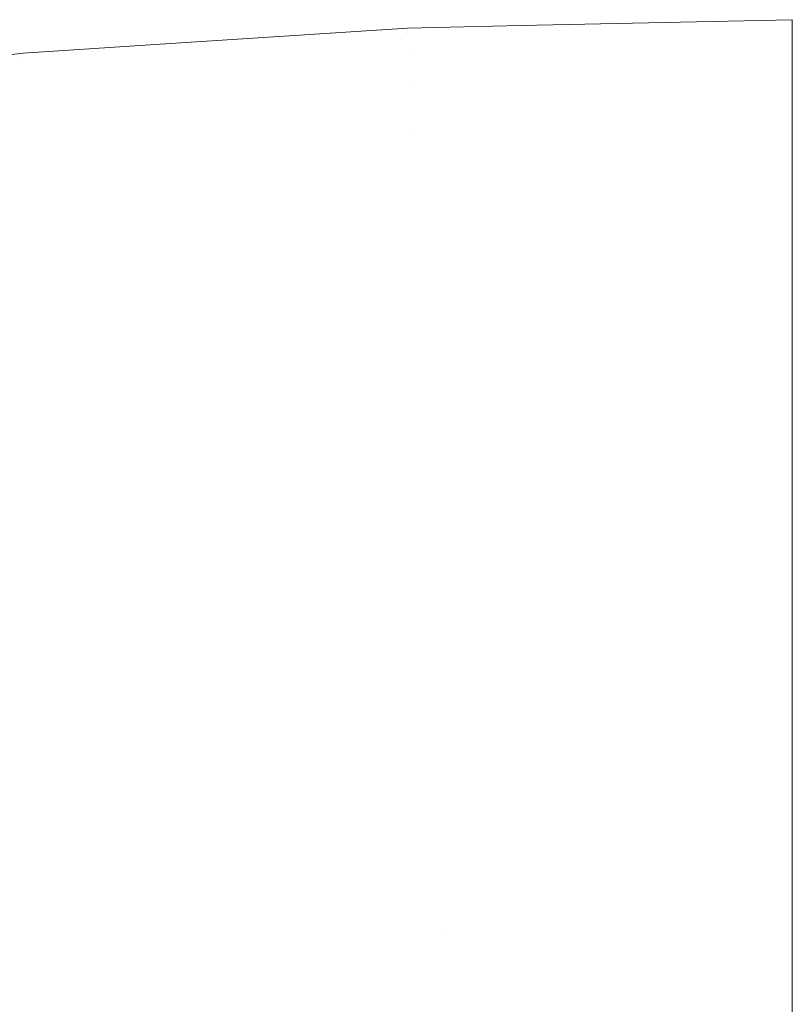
# Model space of a CAD drawing. Header units: centimetres. Extents: x -25.8 to 27.5, y 33.3 to 35.1.
# Tile 77 of 256: x -25.70172 to -25.69296, y 35.12896 to 35.14011. Entities that reach past the tile are written whole.
import ezdxf

# ---------------------------------------------------------------- set-up
doc = ezdxf.new("R2010")
doc.units = ezdxf.units.CM
doc.header["$LTSCALE"] = 2.54
doc.layers.add('Lucido design-1', color=7, linetype='Continuous')

# ---------------------------------------------------------------- blocks, each defined once
blk = doc.blocks.new('Gruppo-6-1')
at = {"color": 7, "linetype": 'Continuous', "lineweight": 9}
for points, invisible_edges in [([(-25.696035, 35.140045, 330.486121), (-25.697322, 35.140017, 330.486121), (-25.69732, 35.13997, 330.489196)], 10), ([(-25.697322, 35.140017, 330.486121), (-25.696035, 35.140045, 330.486121), (-25.696035, 35.140045, 329.886121), (-25.697322, 35.140017, 329.886121)], 10), ([(-25.697318, 35.139922, 329.881762), (-25.697322, 35.140017, 329.886121), (-25.696035, 35.140045, 329.886121)], 9), ([(-25.696035, 35.140045, 306.519358), (-25.697322, 35.140017, 306.519358), (-25.69732, 35.13997, 306.522433)], 10), ([(-25.697322, 35.140017, 306.519358), (-25.696035, 35.140045, 306.519358), (-25.696035, 35.140045, 305.919358), (-25.697322, 35.140017, 305.919358)], 10), ([(-25.697318, 35.139922, 305.914999), (-25.697322, 35.140017, 305.919358), (-25.696035, 35.140045, 305.919358)], 9), ([(-25.69732, 35.13997, 330.489196), (-25.69296, 35.140065, 330.489196), (-25.69296, 35.140112, 330.486121), (-25.696035, 35.140045, 330.486121)], 9), ([(-25.69732, 35.13997, 306.522433), (-25.69296, 35.140065, 306.522433), (-25.69296, 35.140112, 306.519358), (-25.696035, 35.140045, 306.519358)], 9), ([(-25.69296, 35.139998, 330.490482), (-25.69296, 35.140065, 330.489196), (-25.69732, 35.13997, 330.489196)], 10), ([(-25.69296, 35.139998, 306.523719), (-25.69296, 35.140065, 306.522433), (-25.69732, 35.13997, 306.522433)], 10), ([(-25.696035, 35.140045, 329.886121), (-25.69296, 35.140112, 329.886121), (-25.69296, 35.140017, 329.881762), (-25.697318, 35.139922, 329.881762)], 12), ([(-25.696035, 35.140045, 305.919358), (-25.69296, 35.140112, 305.919358), (-25.69296, 35.140017, 305.914999), (-25.697318, 35.139922, 305.914999)], 12), ([(-25.696035, 35.140045, 329.886121), (-25.696035, 35.140045, 330.486121), (-25.69296, 35.140112, 330.486121), (-25.69296, 35.140112, 329.886121)], 1), ([(-25.696035, 35.140045, 305.919358), (-25.696035, 35.140045, 306.519358), (-25.69296, 35.140112, 306.519358), (-25.69296, 35.140112, 305.919358)], 1), ([(-25.701671, 35.139684, 330.489196), (-25.69732, 35.13997, 330.489196), (-25.697322, 35.140017, 330.486121), (-25.700179, 35.13983, 330.486121)], 11), ([(-25.701671, 35.139684, 306.522433), (-25.69732, 35.13997, 306.522433), (-25.697322, 35.140017, 306.519358), (-25.700179, 35.13983, 306.519358)], 11), ([(-25.701653, 35.139471, 330.493342), (-25.697311, 35.139756, 330.493342), (-25.69732, 35.13997, 330.489196), (-25.701671, 35.139684, 330.489196)], 15), ([(-25.701653, 35.139471, 306.526579), (-25.697311, 35.139756, 306.526579), (-25.69732, 35.13997, 306.522433), (-25.701671, 35.139684, 306.522433)], 15), ([(-25.700179, 35.13983, 329.886121), (-25.697322, 35.140017, 329.886121), (-25.697318, 35.139922, 329.881762), (-25.701667, 35.139637, 329.881762)], 14), ([(-25.700179, 35.13983, 305.919358), (-25.697322, 35.140017, 305.919358), (-25.697318, 35.139922, 305.914999), (-25.701667, 35.139637, 305.914999)], 14), ([(-25.701667, 35.139637, 329.881762), (-25.697318, 35.139922, 329.881762), (-25.697306, 35.139656, 329.877629), (-25.701644, 35.139372, 329.877629)], 15), ([(-25.701667, 35.139637, 305.914999), (-25.697318, 35.139922, 305.914999), (-25.697306, 35.139656, 305.910866), (-25.701644, 35.139372, 305.910866)], 15), ([(-25.697322, 35.140017, 329.886121), (-25.700179, 35.13983, 329.886121), (-25.700179, 35.13983, 330.486121), (-25.697322, 35.140017, 330.486121)], 10), ([(-25.697322, 35.140017, 305.919358), (-25.700179, 35.13983, 305.919358), (-25.700179, 35.13983, 306.519358), (-25.697322, 35.140017, 306.519358)], 10), ([(-25.69732, 35.13997, 330.489196), (-25.697311, 35.139756, 330.493342), (-25.69296, 35.139851, 330.493342), (-25.69296, 35.139998, 330.490482)], 11), ([(-25.69732, 35.13997, 306.522433), (-25.697311, 35.139756, 306.526579), (-25.69296, 35.139851, 306.526579), (-25.69296, 35.139998, 306.523719)], 11), ([(-25.697318, 35.139922, 329.881762), (-25.69296, 35.140017, 329.881762), (-25.69296, 35.139751, 329.877629), (-25.697306, 35.139656, 329.877629)], 13), ([(-25.697318, 35.139922, 305.914999), (-25.69296, 35.140017, 305.914999), (-25.69296, 35.139751, 305.910866), (-25.697306, 35.139656, 305.910866)], 13), ([(-25.700179, 35.13983, 330.486121), (-25.701676, 35.139731, 330.486121), (-25.701671, 35.139684, 330.489196)], 10), ([(-25.701676, 35.139731, 330.486121), (-25.700179, 35.13983, 330.486121), (-25.700179, 35.13983, 329.886121), (-25.701676, 35.139731, 329.886121)], 10), ([(-25.701667, 35.139637, 329.881762), (-25.701676, 35.139731, 329.886121), (-25.700179, 35.13983, 329.886121)], 9), ([(-25.700179, 35.13983, 306.519358), (-25.701676, 35.139731, 306.519358), (-25.701671, 35.139684, 306.522433)], 10), ([(-25.701676, 35.139731, 306.519358), (-25.700179, 35.13983, 306.519358), (-25.700179, 35.13983, 305.919358), (-25.701676, 35.139731, 305.919358)], 10), ([(-25.701667, 35.139637, 305.914999), (-25.701676, 35.139731, 305.919358), (-25.700179, 35.13983, 305.919358)], 9), ([(-25.69296, 35.139712, 330.494835), (-25.69296, 35.139851, 330.493342), (-25.697311, 35.139756, 330.493342)], 10), ([(-25.69296, 35.139712, 306.528072), (-25.69296, 35.139851, 306.526579), (-25.697311, 35.139756, 306.526579)], 10), ([(-25.706006, 35.13921, 330.489196), (-25.701671, 35.139684, 330.489196), (-25.701676, 35.139731, 330.486121), (-25.704315, 35.139442, 330.486121)], 11), ([(-25.706006, 35.13921, 306.522433), (-25.701671, 35.139684, 306.522433), (-25.701676, 35.139731, 306.519358), (-25.704315, 35.139442, 306.519358)], 11), ([(-25.704315, 35.139442, 329.886121), (-25.701676, 35.139731, 329.886121), (-25.701667, 35.139637, 329.881762), (-25.706, 35.139162, 329.881762)], 14), ([(-25.704315, 35.139442, 305.919358), (-25.701676, 35.139731, 305.919358), (-25.701667, 35.139637, 305.914999), (-25.706, 35.139162, 305.914999)], 14), ([(-25.701676, 35.139731, 329.886121), (-25.704315, 35.139442, 329.886121), (-25.704315, 35.139442, 330.486121), (-25.701676, 35.139731, 330.486121)], 10), ([(-25.701676, 35.139731, 305.919358), (-25.704315, 35.139442, 305.919358), (-25.704315, 35.139442, 306.519358), (-25.701676, 35.139731, 306.519358)], 10), ([(-25.701619, 35.139087, 330.497478), (-25.697294, 35.13937, 330.497478), (-25.697311, 35.139756, 330.493342), (-25.701653, 35.139471, 330.493342)], 15), ([(-25.701619, 35.139087, 306.530715), (-25.697294, 35.13937, 306.530715), (-25.697311, 35.139756, 306.526579), (-25.701653, 35.139471, 306.526579)], 15), ([(-25.697311, 35.139756, 330.493342), (-25.697294, 35.13937, 330.497478), (-25.69296, 35.139465, 330.497478), (-25.69296, 35.139712, 330.494835)], 11), ([(-25.697311, 35.139756, 306.526579), (-25.697294, 35.13937, 306.530715), (-25.69296, 35.139465, 306.530715), (-25.69296, 35.139712, 306.528072)], 11), ([(-25.697306, 35.139656, 329.877629), (-25.69296, 35.139751, 329.877629), (-25.69296, 35.139727, 329.877406)], 9), ([(-25.697306, 35.139656, 305.910866), (-25.69296, 35.139751, 305.910866), (-25.69296, 35.139727, 305.910643)], 9), ([(-25.69296, 35.139727, 329.877406), (-25.69296, 35.139314, 329.873515), (-25.697287, 35.13922, 329.873515), (-25.697306, 35.139656, 329.877629)], 14), ([(-25.69296, 35.139727, 305.910643), (-25.69296, 35.139314, 305.906752), (-25.697287, 35.13922, 305.906752), (-25.697306, 35.139656, 305.910866)], 14), ([(-25.705979, 35.138998, 330.493342), (-25.701653, 35.139471, 330.493342), (-25.701671, 35.139684, 330.489196), (-25.706006, 35.13921, 330.489196)], 15), ([(-25.705979, 35.138998, 306.526579), (-25.701653, 35.139471, 306.526579), (-25.701671, 35.139684, 306.522433), (-25.706006, 35.13921, 306.522433)], 15), ([(-25.706, 35.139162, 329.881762), (-25.701667, 35.139637, 329.881762), (-25.701644, 35.139372, 329.877629), (-25.705965, 35.138898, 329.877629)], 15), ([(-25.706, 35.139162, 305.914999), (-25.701667, 35.139637, 305.914999), (-25.701644, 35.139372, 305.910866), (-25.705965, 35.138898, 305.910866)], 15), ([(-25.701644, 35.139372, 329.877629), (-25.697306, 35.139656, 329.877629), (-25.697287, 35.13922, 329.873515), (-25.701606, 35.138937, 329.873515)], 15), ([(-25.701644, 35.139372, 305.910866), (-25.697306, 35.139656, 305.910866), (-25.697287, 35.13922, 305.906752), (-25.701606, 35.138937, 305.906752)], 15), ([(-25.705928, 35.138615, 330.497478), (-25.701619, 35.139087, 330.497478), (-25.701653, 35.139471, 330.493342), (-25.705979, 35.138998, 330.493342)], 15), ([(-25.705928, 35.138615, 306.530715), (-25.701619, 35.139087, 306.530715), (-25.701653, 35.139471, 306.526579), (-25.705979, 35.138998, 306.526579)], 15), ([(-25.705965, 35.138898, 329.877629), (-25.701644, 35.139372, 329.877629), (-25.701606, 35.138937, 329.873515), (-25.705908, 35.138465, 329.873515)], 15), ([(-25.705965, 35.138898, 305.910866), (-25.701644, 35.139372, 305.910866), (-25.701606, 35.138937, 305.906752), (-25.705908, 35.138465, 305.906752)], 15), ([(-25.701571, 35.138531, 330.501599), (-25.697269, 35.138813, 330.501599), (-25.697294, 35.13937, 330.497478), (-25.701619, 35.139087, 330.497478)], 15), ([(-25.701571, 35.138531, 306.534836), (-25.697269, 35.138813, 306.534836), (-25.697294, 35.13937, 306.530715), (-25.701619, 35.139087, 306.530715)], 15), ([(-25.69296, 35.139236, 330.499171), (-25.69296, 35.139465, 330.497478), (-25.697294, 35.13937, 330.497478)], 10), ([(-25.69296, 35.139236, 306.532408), (-25.69296, 35.139465, 306.530715), (-25.697294, 35.13937, 306.530715)], 10), ([(-25.697294, 35.13937, 330.497478), (-25.697269, 35.138813, 330.501599), (-25.69296, 35.138907, 330.501599), (-25.69296, 35.139236, 330.499171)], 11), ([(-25.697294, 35.13937, 306.530715), (-25.697269, 35.138813, 306.534836), (-25.69296, 35.138907, 306.534836), (-25.69296, 35.139236, 306.532408)], 11), ([(-25.697287, 35.13922, 329.873515), (-25.69296, 35.139314, 329.873515), (-25.69296, 35.139248, 329.87307)], 9), ([(-25.697287, 35.13922, 305.906752), (-25.69296, 35.139314, 305.906752), (-25.69296, 35.139248, 305.906307)], 9), ([(-25.69296, 35.139248, 329.87307), (-25.69296, 35.138708, 329.869425), (-25.697261, 35.138615, 329.869425), (-25.697287, 35.13922, 329.873515)], 14), ([(-25.69296, 35.139248, 305.906307), (-25.69296, 35.138708, 305.902662), (-25.697261, 35.138615, 305.902662), (-25.697287, 35.13922, 305.906752)], 14), ([(-25.701606, 35.138937, 329.873515), (-25.697287, 35.13922, 329.873515), (-25.697261, 35.138615, 329.869425), (-25.701553, 35.138333, 329.869425)], 15), ([(-25.701606, 35.138937, 305.906752), (-25.697287, 35.13922, 305.906752), (-25.697261, 35.138615, 305.902662), (-25.701553, 35.138333, 305.902662)], 15), ([(-25.705855, 35.138062, 330.501599), (-25.701571, 35.138531, 330.501599), (-25.701619, 35.139087, 330.497478), (-25.705928, 35.138615, 330.497478)], 15), ([(-25.705855, 35.138062, 306.534836), (-25.701571, 35.138531, 306.534836), (-25.701619, 35.139087, 306.530715), (-25.705928, 35.138615, 306.530715)], 15), ([(-25.705908, 35.138465, 329.873515), (-25.701606, 35.138937, 329.873515), (-25.701553, 35.138333, 329.869425), (-25.705829, 35.137865, 329.869425)], 15), ([(-25.705908, 35.138465, 305.906752), (-25.701606, 35.138937, 305.906752), (-25.701553, 35.138333, 305.902662), (-25.705829, 35.137865, 305.902662)], 15), ([(-25.701507, 35.137804, 330.505696), (-25.697238, 35.138084, 330.505696), (-25.697269, 35.138813, 330.501599), (-25.701571, 35.138531, 330.501599)], 15), ([(-25.701507, 35.137804, 306.538933), (-25.697238, 35.138084, 306.538933), (-25.697269, 35.138813, 306.534836), (-25.701571, 35.138531, 306.534836)], 15), ([(-25.69296, 35.138572, 330.503483), (-25.69296, 35.138907, 330.501599), (-25.697269, 35.138813, 330.501599)], 10), ([(-25.69296, 35.138572, 306.536719), (-25.69296, 35.138907, 306.534836), (-25.697269, 35.138813, 306.534836)], 10), ([(-25.697269, 35.138813, 330.501599), (-25.697238, 35.138084, 330.505696), (-25.69296, 35.138177, 330.505696), (-25.69296, 35.138572, 330.503483)], 11), ([(-25.697269, 35.138813, 306.534836), (-25.697238, 35.138084, 306.538933), (-25.69296, 35.138177, 306.538933), (-25.69296, 35.138572, 306.536719)], 11), ([(-25.697261, 35.138615, 329.869425), (-25.69296, 35.138708, 329.869425), (-25.69296, 35.138581, 329.868759)], 9), ([(-25.697261, 35.138615, 305.902662), (-25.69296, 35.138708, 305.902662), (-25.69296, 35.138581, 305.901996)], 9), ([(-25.701553, 35.138333, 329.869425), (-25.697261, 35.138615, 329.869425), (-25.697227, 35.137842, 329.865368), (-25.701486, 35.137563, 329.865368)], 15), ([(-25.701553, 35.138333, 305.902662), (-25.697261, 35.138615, 305.902662), (-25.697227, 35.137842, 305.898605), (-25.701486, 35.137563, 305.898605)], 15), ([(-25.69296, 35.138581, 329.868759), (-25.69296, 35.137935, 329.865368), (-25.697227, 35.137842, 329.865368), (-25.697261, 35.138615, 329.869425)], 14), ([(-25.69296, 35.138581, 305.901996), (-25.69296, 35.137935, 305.898605), (-25.697227, 35.137842, 305.898605), (-25.697261, 35.138615, 305.902662)], 14), ([(-25.70576, 35.137338, 330.505696), (-25.701507, 35.137804, 330.505696), (-25.701571, 35.138531, 330.501599), (-25.705855, 35.138062, 330.501599)], 15), ([(-25.70576, 35.137338, 306.538933), (-25.701507, 35.137804, 306.538933), (-25.701571, 35.138531, 306.534836), (-25.705855, 35.138062, 306.534836)], 15), ([(-25.705829, 35.137865, 329.869425), (-25.701553, 35.138333, 329.869425), (-25.701486, 35.137563, 329.865368), (-25.705728, 35.137098, 329.865368)], 15), ([(-25.705829, 35.137865, 305.902662), (-25.701553, 35.138333, 305.902662), (-25.701486, 35.137563, 305.898605), (-25.705728, 35.137098, 305.898605)], 15), ([(-25.69296, 35.13772, 330.507761), (-25.69296, 35.138177, 330.505696), (-25.697238, 35.138084, 330.505696), (-25.697198, 35.137185, 330.509763)], 14), ([(-25.69296, 35.13772, 306.540998), (-25.69296, 35.138177, 306.538933), (-25.697238, 35.138084, 306.538933), (-25.697198, 35.137185, 306.543)], 14), ([(-25.701428, 35.136907, 330.509763), (-25.697198, 35.137185, 330.509763), (-25.697238, 35.138084, 330.505696), (-25.701507, 35.137804, 330.505696)], 15), ([(-25.701428, 35.136907, 306.543), (-25.697198, 35.137185, 306.543), (-25.697238, 35.138084, 306.538933), (-25.701507, 35.137804, 306.538933)], 15), ([(-25.697227, 35.137842, 329.865368), (-25.69296, 35.137935, 329.865368), (-25.69296, 35.137727, 329.864481)], 9), ([(-25.697227, 35.137842, 305.898605), (-25.69296, 35.137935, 305.898605), (-25.69296, 35.137727, 305.897718)], 9), ([(-25.705643, 35.136446, 330.509763), (-25.701428, 35.136907, 330.509763), (-25.701507, 35.137804, 330.505696), (-25.70576, 35.137338, 330.505696)], 15), ([(-25.705643, 35.136446, 306.543), (-25.701428, 35.136907, 306.543), (-25.701507, 35.137804, 306.538933), (-25.70576, 35.137338, 306.538933)], 15), ([(-25.701486, 35.137563, 329.865368), (-25.697227, 35.137842, 329.865368), (-25.697186, 35.136903, 329.86135), (-25.701404, 35.136627, 329.86135)], 15), ([(-25.701486, 35.137563, 305.898605), (-25.697227, 35.137842, 305.898605), (-25.697186, 35.136903, 305.894587), (-25.701404, 35.136627, 305.894587)], 15), ([(-25.69296, 35.137727, 329.864481), (-25.69296, 35.136995, 329.86135), (-25.697186, 35.136903, 329.86135), (-25.697227, 35.137842, 329.865368)], 14), ([(-25.69296, 35.137727, 305.897718), (-25.69296, 35.136995, 305.894587), (-25.697186, 35.136903, 305.894587), (-25.697227, 35.137842, 305.898605)], 14), ([(-25.697198, 35.137185, 330.509763), (-25.69296, 35.137277, 330.509763), (-25.69296, 35.13772, 330.507761)], 9), ([(-25.697198, 35.137185, 306.543), (-25.69296, 35.137277, 306.543), (-25.69296, 35.13772, 306.540998)], 9), ([(-25.705728, 35.137098, 329.865368), (-25.701486, 35.137563, 329.865368), (-25.701404, 35.136627, 329.86135), (-25.705606, 35.136166, 329.86135)], 15), ([(-25.705728, 35.137098, 305.898605), (-25.701486, 35.137563, 305.898605), (-25.701404, 35.136627, 305.894587), (-25.705606, 35.136166, 305.894587)], 15), ([(-25.69296, 35.136684, 330.511998), (-25.69296, 35.137277, 330.509763), (-25.697198, 35.137185, 330.509763), (-25.697152, 35.136116, 330.513793)], 14), ([(-25.69296, 35.136684, 306.545235), (-25.69296, 35.137277, 306.543), (-25.697198, 35.137185, 306.543), (-25.697152, 35.136116, 306.54703)], 14), ([(-25.701335, 35.135842, 330.513793), (-25.697152, 35.136116, 330.513793), (-25.697198, 35.137185, 330.509763), (-25.701428, 35.136907, 330.509763)], 15), ([(-25.701335, 35.135842, 306.54703), (-25.697152, 35.136116, 306.54703), (-25.697198, 35.137185, 306.543), (-25.701428, 35.136907, 306.543)], 15), ([(-25.705503, 35.135385, 330.513793), (-25.701335, 35.135842, 330.513793), (-25.701428, 35.136907, 330.509763), (-25.705643, 35.136446, 330.509763)], 15), ([(-25.705503, 35.135385, 306.54703), (-25.701335, 35.135842, 306.54703), (-25.701428, 35.136907, 306.543), (-25.705643, 35.136446, 306.543)], 15), ([(-25.701404, 35.136627, 329.86135), (-25.697186, 35.136903, 329.86135), (-25.697138, 35.135801, 329.857377), (-25.701308, 35.135527, 329.857377)], 15), ([(-25.701404, 35.136627, 305.894587), (-25.697186, 35.136903, 305.894587), (-25.697138, 35.135801, 305.890614), (-25.701308, 35.135527, 305.890614)], 15), ([(-25.697186, 35.136903, 329.86135), (-25.69296, 35.136995, 329.86135), (-25.69296, 35.136688, 329.860244)], 9), ([(-25.697186, 35.136903, 305.894587), (-25.69296, 35.136995, 305.894587), (-25.69296, 35.136688, 305.893481)], 9), ([(-25.69296, 35.136688, 329.860244), (-25.69296, 35.135892, 329.857377), (-25.697138, 35.135801, 329.857377), (-25.697186, 35.136903, 329.86135)], 14), ([(-25.69296, 35.136688, 305.893481), (-25.69296, 35.135892, 305.890614), (-25.697138, 35.135801, 305.890614), (-25.697186, 35.136903, 305.894587)], 14), ([(-25.697152, 35.136116, 330.513793), (-25.69296, 35.136207, 330.513793), (-25.69296, 35.136684, 330.511998)], 9), ([(-25.697152, 35.136116, 306.54703), (-25.69296, 35.136207, 306.54703), (-25.69296, 35.136684, 306.545235)], 9), ([(-25.705606, 35.136166, 329.86135), (-25.701404, 35.136627, 329.86135), (-25.701308, 35.135527, 329.857377), (-25.705462, 35.135072, 329.857377)], 15), ([(-25.705606, 35.136166, 305.894587), (-25.701404, 35.136627, 305.894587), (-25.701308, 35.135527, 305.890614), (-25.705462, 35.135072, 305.890614)], 15), ([(-25.69296, 35.135464, 330.516186), (-25.69296, 35.136207, 330.513793), (-25.697152, 35.136116, 330.513793), (-25.697098, 35.134879, 330.517778)], 14), ([(-25.69296, 35.135464, 306.549423), (-25.69296, 35.136207, 306.54703), (-25.697152, 35.136116, 306.54703), (-25.697098, 35.134879, 306.551015)], 14), ([(-25.701227, 35.134608, 330.517778), (-25.697098, 35.134879, 330.517778), (-25.697152, 35.136116, 330.513793), (-25.701335, 35.135842, 330.513793)], 15), ([(-25.701227, 35.134608, 306.551015), (-25.697098, 35.134879, 306.551015), (-25.697152, 35.136116, 306.54703), (-25.701335, 35.135842, 306.54703)], 15), ([(-25.705341, 35.134158, 330.517778), (-25.701227, 35.134608, 330.517778), (-25.701335, 35.135842, 330.513793), (-25.705503, 35.135385, 330.513793)], 15), ([(-25.705341, 35.134158, 306.551015), (-25.701227, 35.134608, 306.551015), (-25.701335, 35.135842, 306.54703), (-25.705503, 35.135385, 306.54703)], 15), ([(-25.701308, 35.135527, 329.857377), (-25.697138, 35.135801, 329.857377), (-25.697083, 35.134537, 329.853456), (-25.701197, 35.134267, 329.853456)], 15), ([(-25.701308, 35.135527, 305.890614), (-25.697138, 35.135801, 305.890614), (-25.697083, 35.134537, 305.886693), (-25.701197, 35.134267, 305.886693)], 15), ([(-25.697138, 35.135801, 329.857377), (-25.69296, 35.135892, 329.857377), (-25.69296, 35.135466, 329.856057)], 9), ([(-25.697138, 35.135801, 305.890614), (-25.69296, 35.135892, 305.890614), (-25.69296, 35.135466, 305.889294)], 9), ([(-25.69296, 35.135466, 329.856057), (-25.69296, 35.134626, 329.853456), (-25.697083, 35.134537, 329.853456), (-25.697138, 35.135801, 329.857377)], 14), ([(-25.69296, 35.135466, 305.889294), (-25.69296, 35.134626, 305.886693), (-25.697083, 35.134537, 305.886693), (-25.697138, 35.135801, 305.890614)], 14), ([(-25.705462, 35.135072, 329.857377), (-25.701308, 35.135527, 329.857377), (-25.701197, 35.134267, 329.853456), (-25.705297, 35.133818, 329.853456)], 15), ([(-25.705462, 35.135072, 305.890614), (-25.701308, 35.135527, 305.890614), (-25.701197, 35.134267, 305.886693), (-25.705297, 35.133818, 305.886693)], 15), ([(-25.697098, 35.134879, 330.517778), (-25.69296, 35.134969, 330.517778), (-25.69296, 35.135464, 330.516186)], 9), ([(-25.697098, 35.134879, 306.551015), (-25.69296, 35.134969, 306.551015), (-25.69296, 35.135464, 306.549423)], 9), ([(-25.69296, 35.134062, 330.520317), (-25.69296, 35.134969, 330.517778), (-25.697098, 35.134879, 330.517778), (-25.697036, 35.133475, 330.521712)], 14), ([(-25.69296, 35.134062, 306.553554), (-25.69296, 35.134969, 306.551015), (-25.697098, 35.134879, 306.551015), (-25.697036, 35.133475, 306.554949)], 14), ([(-25.701105, 35.133209, 330.521712), (-25.697036, 35.133475, 330.521712), (-25.697098, 35.134879, 330.517778), (-25.701227, 35.134608, 330.517778)], 15), ([(-25.701105, 35.133209, 306.554949), (-25.697036, 35.133475, 306.554949), (-25.697098, 35.134879, 306.551015), (-25.701227, 35.134608, 306.551015)], 15), ([(-25.705158, 35.132765, 330.521712), (-25.701105, 35.133209, 330.521712), (-25.701227, 35.134608, 330.517778), (-25.705341, 35.134158, 330.517778)], 15), ([(-25.705158, 35.132765, 306.554949), (-25.701105, 35.133209, 306.554949), (-25.701227, 35.134608, 306.551015), (-25.705341, 35.134158, 306.551015)], 15), ([(-25.697083, 35.134537, 329.853456), (-25.69296, 35.134626, 329.853456), (-25.69296, 35.134062, 329.851926)], 9), ([(-25.697083, 35.134537, 305.886693), (-25.69296, 35.134626, 305.886693), (-25.69296, 35.134062, 305.885163)], 9), ([(-25.701197, 35.134267, 329.853456), (-25.697083, 35.134537, 329.853456), (-25.697021, 35.133114, 329.849594), (-25.701073, 35.132848, 329.849594)], 15), ([(-25.701197, 35.134267, 305.886693), (-25.697083, 35.134537, 305.886693), (-25.697021, 35.133114, 305.882831), (-25.701073, 35.132848, 305.882831)], 15), ([(-25.69296, 35.134062, 329.851926), (-25.69296, 35.133202, 329.849594), (-25.697021, 35.133114, 329.849594), (-25.697083, 35.134537, 329.853456)], 14), ([(-25.69296, 35.134062, 305.885163), (-25.69296, 35.133202, 305.882831), (-25.697021, 35.133114, 305.882831), (-25.697083, 35.134537, 305.886693)], 14), ([(-25.705297, 35.133818, 329.853456), (-25.701197, 35.134267, 329.853456), (-25.701073, 35.132848, 329.849594), (-25.705111, 35.132406, 329.849594)], 15), ([(-25.705297, 35.133818, 305.886693), (-25.701197, 35.134267, 305.886693), (-25.701073, 35.132848, 305.882831), (-25.705111, 35.132406, 305.882831)], 15), ([(-25.697036, 35.133475, 330.521712), (-25.69296, 35.133564, 330.521712), (-25.69296, 35.134062, 330.520317)], 9), ([(-25.697036, 35.133475, 306.554949), (-25.69296, 35.133564, 306.554949), (-25.69296, 35.134062, 306.553554)], 9), ([(-25.69296, 35.132483, 330.524383), (-25.69296, 35.133564, 330.521712), (-25.697036, 35.133475, 330.521712), (-25.696968, 35.131908, 330.525586)], 14), ([(-25.69296, 35.132483, 306.55762), (-25.69296, 35.133564, 306.554949), (-25.697036, 35.133475, 306.554949), (-25.696968, 35.131908, 306.558823)], 14), ([(-25.700968, 35.131646, 330.525586), (-25.696968, 35.131908, 330.525586), (-25.697036, 35.133475, 330.521712), (-25.701105, 35.133209, 330.521712)], 15), ([(-25.700968, 35.131646, 306.558823), (-25.696968, 35.131908, 306.558823), (-25.697036, 35.133475, 306.554949), (-25.701105, 35.133209, 306.554949)], 15), ([(-25.704953, 35.131209, 330.525586), (-25.700968, 35.131646, 330.525586), (-25.701105, 35.133209, 330.521712), (-25.705158, 35.132765, 330.521712)], 15), ([(-25.704953, 35.131209, 306.558823), (-25.700968, 35.131646, 306.558823), (-25.701105, 35.133209, 306.554949), (-25.705158, 35.132765, 306.554949)], 15), ([(-25.701073, 35.132848, 329.849594), (-25.697021, 35.133114, 329.849594), (-25.696952, 35.131534, 329.845798), (-25.700936, 35.131273, 329.845798)], 15), ([(-25.701073, 35.132848, 305.882831), (-25.697021, 35.133114, 305.882831), (-25.696952, 35.131534, 305.879035), (-25.700936, 35.131273, 305.879035)], 15), ([(-25.697021, 35.133114, 329.849594), (-25.69296, 35.133202, 329.849594), (-25.69296, 35.132481, 329.847861)], 9), ([(-25.697021, 35.133114, 305.882831), (-25.69296, 35.133202, 305.882831), (-25.69296, 35.132481, 305.881098)], 9), ([(-25.69296, 35.132481, 329.847861), (-25.69296, 35.131622, 329.845798), (-25.696952, 35.131534, 329.845798), (-25.697021, 35.133114, 329.849594)], 14), ([(-25.69296, 35.132481, 305.881098), (-25.69296, 35.131622, 305.879035), (-25.696952, 35.131534, 305.879035), (-25.697021, 35.133114, 305.882831)], 14), ([(-25.705111, 35.132406, 329.849594), (-25.701073, 35.132848, 329.849594), (-25.700936, 35.131273, 329.845798), (-25.704904, 35.130839, 329.845798)], 15), ([(-25.705111, 35.132406, 305.882831), (-25.701073, 35.132848, 305.882831), (-25.700936, 35.131273, 305.879035), (-25.704904, 35.130839, 305.879035)], 15), ([(-25.696968, 35.131908, 330.525586), (-25.69296, 35.131995, 330.525586), (-25.69296, 35.132483, 330.524383)], 9), ([(-25.696968, 35.131908, 306.558823), (-25.69296, 35.131995, 306.558823), (-25.69296, 35.132483, 306.55762)], 9), ([(-25.700817, 35.129921, 330.529396), (-25.696892, 35.130178, 330.529396), (-25.696968, 35.131908, 330.525586), (-25.700968, 35.131646, 330.525586)], 15), ([(-25.700817, 35.129921, 306.562633), (-25.696892, 35.130178, 306.562633), (-25.696968, 35.131908, 306.558823), (-25.700968, 35.131646, 306.558823)], 15), ([(-25.69296, 35.130727, 330.528376), (-25.69296, 35.131995, 330.525586), (-25.696968, 35.131908, 330.525586), (-25.696892, 35.130178, 330.529396)], 14), ([(-25.69296, 35.130727, 306.561613), (-25.69296, 35.131995, 306.558823), (-25.696968, 35.131908, 306.558823), (-25.696892, 35.130178, 306.562633)], 14), ([(-25.704727, 35.129492, 330.529396), (-25.700817, 35.129921, 330.529396), (-25.700968, 35.131646, 330.525586), (-25.704953, 35.131209, 330.525586)], 15), ([(-25.704727, 35.129492, 306.562633), (-25.700817, 35.129921, 306.562633), (-25.700968, 35.131646, 306.558823), (-25.704953, 35.131209, 306.558823)], 15), ([(-25.696876, 35.129802, 329.842072), (-25.696952, 35.131534, 329.845798), (-25.69296, 35.131622, 329.845798), (-25.69296, 35.130724, 329.843869)], 11), ([(-25.696876, 35.129802, 305.875309), (-25.696952, 35.131534, 305.879035), (-25.69296, 35.131622, 305.879035), (-25.69296, 35.130724, 305.877105)], 11), ([(-25.700936, 35.131273, 329.845798), (-25.696952, 35.131534, 329.845798), (-25.696876, 35.129802, 329.842072), (-25.700784, 35.129546, 329.842072)], 15), ([(-25.700936, 35.131273, 305.879035), (-25.696952, 35.131534, 305.879035), (-25.696876, 35.129802, 305.875309), (-25.700784, 35.129546, 305.875309)], 15), ([(-25.704904, 35.130839, 329.845798), (-25.700936, 35.131273, 329.845798), (-25.700784, 35.129546, 329.842072), (-25.704678, 35.12912, 329.842072)], 15), ([(-25.704904, 35.130839, 305.879035), (-25.700936, 35.131273, 305.879035), (-25.700784, 35.129546, 305.875309), (-25.704678, 35.12912, 305.875309)], 15), ([(-25.696892, 35.130178, 330.529396), (-25.69296, 35.130264, 330.529396), (-25.69296, 35.130727, 330.528376)], 9), ([(-25.696892, 35.130178, 306.562633), (-25.69296, 35.130264, 306.562633), (-25.69296, 35.130727, 306.561613)], 9), ([(-25.69296, 35.130724, 329.843869), (-25.69296, 35.129888, 329.842072), (-25.696876, 35.129802, 329.842072)], 10), ([(-25.69296, 35.130724, 305.877105), (-25.69296, 35.129888, 305.875309), (-25.696876, 35.129802, 305.875309)], 10), ([(-25.69296, 35.128799, 330.532289), (-25.69296, 35.130264, 330.529396), (-25.696892, 35.130178, 330.529396), (-25.69681, 35.128289, 330.533133)], 14), ([(-25.69296, 35.128799, 306.565526), (-25.69296, 35.130264, 306.562633), (-25.696892, 35.130178, 306.562633), (-25.69681, 35.128289, 306.56637)], 14), ([(-25.700652, 35.128037, 330.533133), (-25.69681, 35.128289, 330.533133), (-25.696892, 35.130178, 330.529396), (-25.700817, 35.129921, 330.529396)], 15), ([(-25.700652, 35.128037, 306.56637), (-25.69681, 35.128289, 306.56637), (-25.696892, 35.130178, 306.562633), (-25.700817, 35.129921, 306.562633)], 15), ([(-25.70448, 35.127617, 330.533133), (-25.700652, 35.128037, 330.533133), (-25.700817, 35.129921, 330.529396), (-25.704727, 35.129492, 330.529396)], 15), ([(-25.70448, 35.127617, 306.56637), (-25.700652, 35.128037, 306.56637), (-25.700817, 35.129921, 306.562633), (-25.704727, 35.129492, 306.562633)], 15), ([(-25.696794, 35.12792, 329.838425), (-25.696876, 35.129802, 329.842072), (-25.69296, 35.129888, 329.842072), (-25.69296, 35.128795, 329.839956)], 11), ([(-25.696794, 35.12792, 305.871662), (-25.696876, 35.129802, 305.875309), (-25.69296, 35.129888, 305.875309), (-25.69296, 35.128795, 305.873193)], 11), ([(-25.700784, 35.129546, 329.842072), (-25.696876, 35.129802, 329.842072), (-25.696794, 35.12792, 329.838425), (-25.70062, 35.12767, 329.838425)], 15), ([(-25.700784, 35.129546, 305.875309), (-25.696876, 35.129802, 305.875309), (-25.696794, 35.12792, 305.871662), (-25.70062, 35.12767, 305.871662)], 15), ([(-25.704678, 35.12912, 329.842072), (-25.700784, 35.129546, 329.842072), (-25.70062, 35.12767, 329.838425), (-25.704432, 35.127252, 329.838425)], 15), ([(-25.704678, 35.12912, 305.875309), (-25.700784, 35.129546, 305.875309), (-25.70062, 35.12767, 305.871662), (-25.704432, 35.127252, 305.871662)], 15)]:
    blk.add_3dface(points, dxfattribs=dict(at, invisible_edges=invisible_edges))

msp = doc.modelspace()

# ---------------------------------------------------------------- block references
at = {"layer": 'Lucido design-1', "color": 7}
msp.add_blockref('Gruppo-6-1', (0, 0), dxfattribs=at)

doc.saveas('drawing.dxf')
